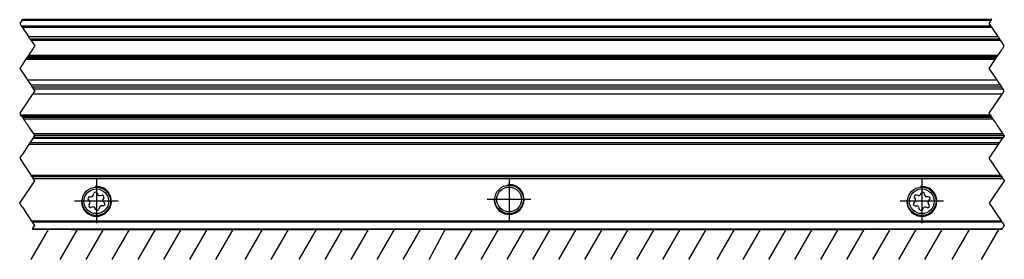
# Model space of a CAD drawing. Header units: millimetres. Extents: x -418 to 2050, y -784 to 1107.
# Tile 14 of 61: x -35 to 97, y 141 to 173. Entities that reach past the tile are written whole.
import ezdxf

# ---------------------------------------------------------------- set-up
doc = ezdxf.new("R2010")
doc.units = ezdxf.units.MM
doc.linetypes.add('DOT_CENTER', pattern=[14, 12, -1, 0, -1])
doc.layers.add('1', color=7, linetype='Continuous')

# ---------------------------------------------------------------- blocks, each defined once
blk = doc.blocks.new('SOPORTE_SV2__7', base_point=(-302.8875001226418, 144.7866984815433))
at = {"color": 2, "linetype": 'DOT_CENTER'}
for p, q in [((-33.24921901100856, 156.324085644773), (-33.37102507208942, 156.1413765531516)), ((-32.8581968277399, 156.910618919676), (-33.24921901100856, 156.324085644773)), ((-32.84666955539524, 156.9279098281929), (-32.8581968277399, 156.910618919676)), ((95.84632492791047, 156.1413765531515), (95.96813098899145, 156.3240856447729)), ((95.96813098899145, 156.3240856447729), (96.35915317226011, 156.910618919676)), ((96.35915317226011, 156.910618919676), (96.37068044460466, 156.9279098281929)), ((-34.207477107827, 154.8866984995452), (-34.40747711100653, 154.5866984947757)), ((-33.7273709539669, 155.6068577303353), (-34.207477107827, 154.8866984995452)), ((-33.60435518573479, 155.7913813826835), (-33.7273709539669, 155.6068577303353)), ((-33.37102507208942, 156.1413765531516), (-33.60435518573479, 155.7913813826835)), ((94.80987288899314, 154.5866984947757), (95.00987289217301, 154.8866984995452)), ((95.00987289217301, 154.8866984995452), (95.48997904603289, 155.6068577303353)), ((95.48997904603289, 155.6068577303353), (95.61299481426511, 155.7913813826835)), ((95.61299481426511, 155.7913813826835), (95.84632492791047, 156.1413765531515)), ((-34.40747711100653, 154.5866984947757), (-34.60747712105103, 154.2866984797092)), ((-34.60747712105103, 154.2866984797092), (-34.05954242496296, 153.4647964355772)), ((94.60987287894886, 154.2866984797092), (94.80987288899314, 154.5866984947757)), ((95.15780757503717, 153.4647964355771), (94.60987287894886, 154.2866984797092)), ((-34.05954242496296, 153.4647964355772), (-33.074143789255, 151.9866984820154)), ((96.14320621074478, 151.9866984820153), (95.15780757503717, 153.4647964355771)), ((-34.60747712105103, 148.2866984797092), (-32.60747712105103, 151.2866984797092)), ((-32.94081045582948, 151.7866984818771), (-33.074143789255, 151.9866984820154)), ((-32.94081045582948, 151.7866984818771), (-32.80747712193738, 151.586698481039)), ((-32.70888835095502, 151.4388153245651), (-32.80747712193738, 151.586698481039)), ((-32.62318333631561, 151.3102578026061), (-32.70888835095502, 151.4388153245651)), ((-32.60747712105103, 151.2866984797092), (-32.62318333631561, 151.3102578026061)), ((96.60987287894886, 151.2866984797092), (94.60987287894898, 148.2866984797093)), ((96.14320621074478, 151.9866984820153), (96.27653954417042, 151.7866984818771)), ((96.40987287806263, 151.5866984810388), (96.27653954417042, 151.7866984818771)), ((96.40987287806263, 151.5866984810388), (96.5084616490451, 151.4388153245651)), ((96.5084616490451, 151.4388153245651), (96.59416666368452, 151.310257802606)), ((96.59416666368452, 151.310257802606), (96.60987287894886, 151.2866984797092)), ((-34.40747713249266, 147.9866984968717), (-34.60747712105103, 148.2866984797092)), ((94.60987287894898, 148.2866984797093), (94.80987286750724, 147.9866984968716)), ((-34.27414379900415, 147.7866984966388), (-34.40747713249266, 147.9866984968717)), ((-34.27414379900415, 147.7866984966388), (-33.9408104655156, 147.286698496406)), ((-33.40747713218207, 146.486698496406), (-33.9408104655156, 147.286698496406)), ((94.80987286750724, 147.9866984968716), (94.94320620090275, 147.7866984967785)), ((94.94320620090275, 147.7866984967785), (95.2765395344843, 147.286698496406)), ((95.2765395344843, 147.286698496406), (95.80987286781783, 146.486698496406)), ((-32.99603893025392, 145.8695411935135), (-33.40747713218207, 146.486698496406)), ((-32.99603893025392, 145.8695411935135), (-32.90175802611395, 145.7281198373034)), ((-32.60747712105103, 145.2866984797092), (-32.90175802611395, 145.7281198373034)), ((95.80987286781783, 146.486698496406), (96.2213110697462, 145.8695411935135)), ((96.31559197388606, 145.7281198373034), (96.2213110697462, 145.8695411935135)), ((96.31559197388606, 145.7281198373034), (96.60987287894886, 145.2866984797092)), ((-32.90175802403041, 144.84527712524), (-32.94081044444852, 144.7866984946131)), ((-32.80747711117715, 144.98669849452), (-32.90175802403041, 144.84527712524)), ((-32.80747711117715, 144.98669849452), (-32.60747712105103, 145.2866984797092)), ((96.27653955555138, 144.7866984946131), (96.31559197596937, 144.84527712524)), ((96.31559197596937, 144.84527712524), (96.40987288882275, 144.9866984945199)), ((96.60987287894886, 145.2866984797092), (96.40987288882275, 144.9866984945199))]:
    blk.add_line(p, q, dxfattribs=at)
at = {"color": 3, "linetype": 'Continuous'}
for p, q in [((95.96813098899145, 156.3240856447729), (-33.24921901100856, 156.324085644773)), ((96.35915317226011, 156.910618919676), (-32.8581968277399, 156.910618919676)), ((95.84632492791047, 156.1413765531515), (-33.37102507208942, 156.1413765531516)), ((96.14320621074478, 151.9866984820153), (-33.074143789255, 151.9866984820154)), ((-32.80747712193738, 151.586698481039), (96.40987287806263, 151.5866984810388)), ((96.2213110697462, 145.8695411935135), (-32.99603893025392, 145.8695411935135)), ((96.31559197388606, 145.7281198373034), (-32.90175802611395, 145.7281198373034)), ((-32.90175802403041, 144.84527712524), (96.31559197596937, 144.84527712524))]:
    blk.add_line(p, q, dxfattribs=at)
at = {"color": 7, "linetype": 'Continuous'}
for p, q in [((96.37068044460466, 156.9279098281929), (-32.84666955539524, 156.9279098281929)), ((96.27653954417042, 151.7866984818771), (-32.94081045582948, 151.7866984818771)), ((-24.30931130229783, 149.6232165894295), (-24.18009780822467, 149.4007766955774)), ((85.53431105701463, 149.6232165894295), (85.40509756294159, 149.4007766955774)), ((-25.27397163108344, 148.5642922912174), (-25.45636122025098, 148.7540110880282)), ((-25.36839328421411, 148.0597151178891), (-25.23908733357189, 148.2888746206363)), ((-25.2910315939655, 149.1476728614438), (-25.0279318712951, 149.1502702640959)), ((-24.80685532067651, 149.3181897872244), (-24.73374570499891, 149.571013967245)), ((-23.92491975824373, 149.291433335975), (-23.66321070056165, 149.3540610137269)), ((-23.40658570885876, 149.0136538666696), (-23.53590612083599, 148.784468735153)), ((-23.50102182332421, 148.5090510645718), (-23.31865262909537, 148.3193534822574)), ((84.72602157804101, 148.5090510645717), (84.54365238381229, 148.3193534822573)), ((84.63158546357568, 149.0136538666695), (84.76090587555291, 148.7844687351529)), ((85.14991951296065, 149.291433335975), (84.88821045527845, 149.3540610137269)), ((86.03185507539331, 149.3181897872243), (85.95874545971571, 149.5710139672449)), ((86.51603134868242, 149.1476728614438), (86.25293162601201, 149.1502702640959)), ((86.59339303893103, 148.0597151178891), (86.4640870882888, 148.2888746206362)), ((86.49897138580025, 148.5642922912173), (86.68136097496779, 148.7540110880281)), ((-24.8546517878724, 147.7827965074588), (-25.11013700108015, 147.7197045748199)), ((-24.46488026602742, 147.4487267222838), (-24.59869093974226, 147.6752983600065)), ((-23.96818682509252, 147.7551783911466), (-24.04129548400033, 147.5023740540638)), ((-23.48398225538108, 147.9256917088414), (-23.74711140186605, 147.9230940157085)), ((84.70898201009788, 147.9256917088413), (84.97211115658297, 147.9230940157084)), ((85.19318657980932, 147.7551783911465), (85.26629523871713, 147.5023740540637)), ((85.68988002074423, 147.4487267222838), (85.82369069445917, 147.6752983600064)), ((86.0796515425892, 147.7827965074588), (86.33513675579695, 147.7197045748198)), ((96.27653955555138, 144.7866984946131), (-32.94081044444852, 144.7866984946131))]:
    blk.add_line(p, q, dxfattribs=at)
for centre, radius in [((-24.38750012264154, 148.5366984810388), 1.900000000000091), ((-24.38750012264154, 148.5366984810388), 1.650000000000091), ((30.61249987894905, 148.7866986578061), 1.899999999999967), ((30.61249987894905, 148.7866986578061), 1.649999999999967), ((85.61249987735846, 148.5366984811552), 1.900000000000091), ((85.61249987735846, 148.5366984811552), 1.650000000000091)]:
    blk.add_circle(centre, radius, dxfattribs=at)
for centre, radius, start, end in [((-24.51037371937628, 149.5064210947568), 0.2325237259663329, 30.15194956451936, 163.8716234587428), ((85.7353734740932, 149.5064210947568), 0.2325237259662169, 16.12837654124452, 149.8480504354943), ((-25.28873615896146, 148.9151604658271), 0.2325237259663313, 90.56562345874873, 223.8716234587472), ((-25.44159669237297, 148.4031429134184), 0.2325237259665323, 330.5656234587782, 43.87162345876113), ((-25.03022730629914, 149.3827826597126), 0.2325237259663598, 270.5656234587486, 343.8716234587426), ((-23.97903539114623, 149.5175721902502), 0.2325237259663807, 210.1519495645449, 283.45794956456), ((-23.60909506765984, 149.1279221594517), 0.2325237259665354, 330.5656234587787, 103.4579495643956), ((-23.33339676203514, 148.6702004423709), 0.2325237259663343, 150.5656234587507, 223.8716234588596), ((-23.48627769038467, 148.1582041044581), 0.2325237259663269, 270.5656234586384, 43.8716234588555), ((84.71127744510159, 148.1582041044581), 0.2325237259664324, 136.1283765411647, 269.4343765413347), ((84.83409482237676, 149.1279221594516), 0.2325237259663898, 76.54205043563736, 209.4343765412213), ((84.55839651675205, 148.6702004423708), 0.2325237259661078, 316.1283765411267, 29.43437654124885), ((85.20403514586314, 149.5175721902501), 0.2325237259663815, 256.5420504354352, 329.8480504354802), ((86.25522706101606, 149.3827826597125), 0.232523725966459, 196.1283765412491, 269.4343765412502), ((86.66659644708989, 148.4031429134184), 0.2325237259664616, 136.1283765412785, 209.4343765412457), ((86.51373591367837, 148.915160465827), 0.2325237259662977, 316.1283765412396, 89.43437654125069), ((-25.16588392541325, 147.945446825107), 0.2325237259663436, 150.565623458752, 283.8716234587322), ((-24.79890486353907, 147.5570542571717), 0.2325237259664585, 30.56562345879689, 103.8716234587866), ((-24.26466634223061, 147.5669708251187), 0.2325237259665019, 210.565623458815, 343.8706234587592), ((-23.74481596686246, 147.6905816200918), 0.2325237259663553, 90.56562345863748, 163.8706234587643), ((84.96981572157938, 147.6905816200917), 0.2325237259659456, 16.1293765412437, 89.43437654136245), ((85.48966609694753, 147.5669708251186), 0.2325237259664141, 196.1293765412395, 329.4343765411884), ((86.02390461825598, 147.5570542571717), 0.232523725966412, 76.12837654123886, 149.4343765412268), ((86.39088368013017, 147.9454468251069), 0.232523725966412, 256.1283765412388, 29.43437654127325)]:
    blk.add_arc(centre, radius, start, end, dxfattribs=at)
at = {"layer": '1', "color": 2, "linetype": 'DOT_CENTER'}
for p, q in [((-24.38750012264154, 151.4366984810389), (-24.38750012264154, 145.6366984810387)), ((30.61249987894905, 151.6866986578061), (30.61249987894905, 145.8866986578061)), ((85.61249987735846, 151.4366984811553), (85.61249987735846, 145.6366984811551)), ((-21.48750012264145, 148.5366984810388), (-27.28750012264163, 148.5366984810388)), ((33.51249987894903, 148.7866986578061), (27.71249987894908, 148.7866986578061)), ((88.51249987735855, 148.5366984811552), (82.71249987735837, 148.5366984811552))]:
    blk.add_line(p, q, dxfattribs=at)
at = {"layer": '1', "color": 30, "linetype": 'Continuous'}
for centre, radius, start, end in [((-24.38750012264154, 148.5366984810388), 2.000000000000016, 175.0000000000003, 94.99999999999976), ((30.61249987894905, 148.7866986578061), 2.000000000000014, 175.0000000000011, 94.99999999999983), ((85.61249987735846, 148.5366984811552), 2.000000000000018, 175.0000000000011, 94.99999999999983)]:
    blk.add_arc(centre, radius, start, end, dxfattribs=at)
blk = doc.blocks.new('REGLA_SV2-1340__8', base_point=(-299.8875001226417, 154.7866984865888))
at = {"color": 2, "linetype": 'DOT_CENTER'}
for p, q in [((-34.34081044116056, 172.6866984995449), (-34.60747712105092, 172.2866984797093)), ((-34.60747712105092, 172.2866984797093), (-34.39403764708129, 171.9665392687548)), ((-34.39403764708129, 171.9665392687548), (-34.27102187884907, 171.7820156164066)), ((-34.27414377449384, 172.7866984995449), (-34.34081044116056, 172.6866984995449)), ((94.60987287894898, 172.2866984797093), (94.87653955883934, 172.6866984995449)), ((94.8233123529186, 171.9665392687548), (94.60987287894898, 172.2866984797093)), ((94.94632812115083, 171.7820156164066), (94.8233123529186, 171.9665392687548)), ((94.87653955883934, 172.6866984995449), (94.94320622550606, 172.7866984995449)), ((-34.27102187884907, 171.7820156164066), (-33.43578986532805, 170.529167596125)), ((95.78156013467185, 170.5291675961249), (94.94632812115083, 171.7820156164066)), ((-33.24610743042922, 170.2446439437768), (-33.43578986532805, 170.529167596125)), ((-33.24610743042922, 170.2446439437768), (-33.11277409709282, 170.0446439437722)), ((-33.11277409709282, 170.0446439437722), (-32.90847248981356, 169.7381915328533)), ((-32.90847248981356, 169.7381915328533), (-32.60747712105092, 169.2866984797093)), ((-32.60747712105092, 169.2866984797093), (-32.72800434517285, 169.1059076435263)), ((95.78156013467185, 170.5291675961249), (95.97124256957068, 170.2446439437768)), ((96.10457590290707, 170.0446439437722), (95.97124256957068, 170.2446439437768)), ((96.30887751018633, 169.7381915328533), (96.10457590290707, 170.0446439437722)), ((96.60987287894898, 169.2866984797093), (96.30887751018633, 169.7381915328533)), ((96.48934565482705, 169.1059076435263), (96.60987287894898, 169.2866984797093)), ((-33.45222743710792, 168.0195730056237), (-33.53688880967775, 167.8925809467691)), ((-33.34259920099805, 168.1840153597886), (-33.45222743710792, 168.0195730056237)), ((-33.2458436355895, 168.3291487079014), (-33.34259920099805, 168.1840153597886)), ((-32.95550292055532, 168.7646597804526), (-33.2458436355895, 168.3291487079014)), ((-32.83072004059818, 168.9518341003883), (-32.95550292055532, 168.7646597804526)), ((-32.77412257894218, 169.0367302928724), (-32.83072004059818, 168.9518341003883)), ((-32.75127155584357, 169.0710068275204), (-32.77412257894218, 169.0367302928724)), ((-32.72800434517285, 169.1059076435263), (-32.75127155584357, 169.0710068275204)), ((95.68046119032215, 167.8925809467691), (95.76512256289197, 168.0195730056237)), ((95.76512256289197, 168.0195730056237), (95.87475079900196, 168.1840153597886)), ((95.87475079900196, 168.1840153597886), (95.9715063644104, 168.3291487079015)), ((95.9715063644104, 168.3291487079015), (96.26184707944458, 168.7646597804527)), ((96.26184707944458, 168.7646597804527), (96.3866299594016, 168.9518341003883)), ((96.3866299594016, 168.9518341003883), (96.44322742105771, 169.0367302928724)), ((96.44322742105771, 169.0367302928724), (96.46607844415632, 169.0710068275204)), ((96.46607844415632, 169.0710068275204), (96.48934565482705, 169.1059076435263)), ((-33.81390351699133, 167.4770588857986), (-34.60747712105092, 166.2866984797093)), ((-33.68281277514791, 167.6736949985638), (-33.81390351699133, 167.4770588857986)), ((-33.58556077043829, 167.8195730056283), (-33.68281277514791, 167.6736949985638)), ((-33.53688880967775, 167.8925809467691), (-33.58556077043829, 167.8195730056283)), ((94.60987287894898, 166.2866984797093), (95.40344648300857, 167.4770588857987)), ((95.40344648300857, 167.4770588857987), (95.53453722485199, 167.6736949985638)), ((95.53453722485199, 167.6736949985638), (95.6317892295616, 167.8195730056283)), ((95.6317892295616, 167.8195730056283), (95.68046119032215, 167.8925809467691)), ((-34.60747712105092, 166.2866984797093), (-33.57391850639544, 164.7363605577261)), ((95.64343149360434, 164.7363605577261), (94.60987287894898, 166.2866984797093)), ((-33.57391850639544, 164.7363605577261), (-33.47500143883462, 164.5879849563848)), ((-33.47500143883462, 164.5879849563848), (-33.13303530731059, 164.0750357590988)), ((-33.13303530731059, 164.0750357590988), (-32.94081046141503, 163.7866984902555)), ((95.74234856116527, 164.5879849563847), (95.64343149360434, 164.7363605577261)), ((96.0843146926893, 164.0750357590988), (95.74234856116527, 164.5879849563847)), ((96.27653953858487, 163.7866984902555), (96.0843146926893, 164.0750357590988)), ((-32.90725182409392, 162.8370364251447), (-34.60747712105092, 160.2866984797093)), ((-32.94081046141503, 163.7866984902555), (-32.7485856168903, 163.4983612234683)), ((-32.80833475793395, 162.9854120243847), (-32.90725182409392, 162.8370364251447)), ((-32.60747712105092, 163.2866984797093), (-32.80833475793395, 162.9854120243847)), ((-32.7485856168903, 163.4983612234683), (-32.60747712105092, 163.2866984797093)), ((94.60987287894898, 160.2866984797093), (96.31009817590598, 162.8370364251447)), ((96.4687643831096, 163.4983612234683), (96.27653953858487, 163.7866984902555)), ((96.31009817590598, 162.8370364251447), (96.40901524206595, 162.9854120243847)), ((96.40901524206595, 162.9854120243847), (96.60987287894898, 163.2866984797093)), ((96.60987287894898, 163.2866984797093), (96.4687643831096, 163.4983612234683)), ((-34.60747712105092, 160.2866984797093), (-34.48057019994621, 160.0963380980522)), ((-34.34947945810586, 159.8997019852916), (-34.48057019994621, 160.0963380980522)), ((94.73677980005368, 160.0963380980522), (94.60987287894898, 160.2866984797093)), ((94.73677980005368, 160.0963380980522), (94.86787054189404, 159.8997019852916)), ((-34.34947945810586, 159.8997019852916), (-34.25222746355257, 159.7538239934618)), ((-34.25222746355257, 159.7538239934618), (-34.20355550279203, 159.6808160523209)), ((-34.20355550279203, 159.6808160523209), (-34.11889413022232, 159.5538239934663)), ((-34.11889413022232, 159.5538239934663), (-34.00926588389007, 159.3893816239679)), ((-34.00926588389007, 159.3893816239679), (-33.91251031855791, 159.2442482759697)), ((-33.91251031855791, 159.2442482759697), (-33.83286445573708, 159.1247794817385)), ((-33.83286445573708, 159.1247794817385), (-33.74034687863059, 158.9860031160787)), ((-33.74034687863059, 158.9860031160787), (-33.66941806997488, 158.8796099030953)), ((-33.66941806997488, 158.8796099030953), (-33.62216960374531, 158.808737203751)), ((-33.62216960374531, 158.808737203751), (-33.49738673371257, 158.6215628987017)), ((94.96512253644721, 159.7538239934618), (94.86787054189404, 159.8997019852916)), ((95.01379449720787, 159.6808160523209), (94.96512253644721, 159.7538239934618)), ((95.09845586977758, 159.5538239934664), (95.01379449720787, 159.6808160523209)), ((95.20808411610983, 159.3893816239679), (95.09845586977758, 159.5538239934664)), ((95.30483968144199, 159.2442482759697), (95.20808411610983, 159.3893816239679)), ((95.38448554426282, 159.1247794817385), (95.30483968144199, 159.2442482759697)), ((95.47700312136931, 158.9860031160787), (95.38448554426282, 159.1247794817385)), ((95.5479319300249, 158.8796099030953), (95.47700312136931, 158.9860031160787)), ((95.59518039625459, 158.808737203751), (95.5479319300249, 158.8796099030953)), ((95.71996326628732, 158.6215628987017), (95.59518039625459, 158.808737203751)), ((-33.44078927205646, 158.5366667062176), (-33.49738673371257, 158.6215628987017)), ((-33.44078927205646, 158.5366667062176), (-33.41793823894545, 158.5023901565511)), ((-33.41793823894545, 158.5023901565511), (-32.97314844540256, 157.8352054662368)), ((-32.97314844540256, 157.8352054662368), (-32.7688468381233, 157.5287530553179)), ((-32.7688468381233, 157.5287530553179), (-32.6355135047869, 157.3287530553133)), ((95.71996326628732, 158.6215628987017), (95.77656072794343, 158.5366667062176)), ((95.79941176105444, 158.5023901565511), (95.77656072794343, 158.5366667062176)), ((96.24420155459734, 157.8352054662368), (95.79941176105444, 158.5023901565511)), ((96.44850316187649, 157.5287530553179), (96.24420155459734, 157.8352054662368)), ((96.581836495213, 157.3287530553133), (96.44850316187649, 157.5287530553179)), ((-33.24921901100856, 156.324085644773), (-33.37102507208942, 156.1413765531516)), ((-32.8581968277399, 156.910618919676), (-33.24921901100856, 156.324085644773)), ((-32.84666955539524, 156.9279098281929), (-32.8581968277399, 156.910618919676)), ((-32.76912317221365, 157.0442294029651), (-32.84666955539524, 156.9279098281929)), ((-32.76912317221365, 157.0442294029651), (-32.60747712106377, 157.2866984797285)), ((-32.60747712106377, 157.2866984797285), (-32.6355135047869, 157.3287530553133)), ((95.84632492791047, 156.1413765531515), (95.96813098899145, 156.3240856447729)), ((95.96813098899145, 156.3240856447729), (96.35915317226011, 156.910618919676)), ((96.35915317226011, 156.910618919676), (96.37068044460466, 156.9279098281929)), ((96.37068044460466, 156.9279098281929), (96.44822682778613, 157.0442294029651)), ((96.60987287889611, 157.28669847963), (96.44822682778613, 157.0442294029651)), ((96.581836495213, 157.3287530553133), (96.60987287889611, 157.28669847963)), ((-33.7273709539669, 155.6068577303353), (-34.207477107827, 154.8866984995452)), ((-33.60435518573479, 155.7913813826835), (-33.7273709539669, 155.6068577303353)), ((-33.37102507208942, 156.1413765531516), (-33.60435518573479, 155.7913813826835)), ((95.00987289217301, 154.8866984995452), (95.48997904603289, 155.6068577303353)), ((95.48997904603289, 155.6068577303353), (95.61299481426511, 155.7913813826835)), ((95.61299481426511, 155.7913813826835), (95.84632492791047, 156.1413765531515))]:
    blk.add_line(p, q, dxfattribs=at)
at = {"color": 3, "linetype": 'Continuous'}
for p, q in [((-34.39403764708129, 171.9665392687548), (94.8233123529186, 171.9665392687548)), ((94.87653955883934, 172.6866984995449), (-34.34081044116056, 172.6866984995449)), ((-34.27102187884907, 171.7820156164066), (94.94632812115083, 171.7820156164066)), ((-33.43578986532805, 170.529167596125), (95.78156013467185, 170.5291675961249)), ((-33.11277409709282, 170.0446439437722), (96.10457590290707, 170.0446439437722)), ((95.76512256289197, 168.0195730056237), (-33.45222743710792, 168.0195730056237)), ((95.40344648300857, 167.4770588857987), (-33.81390351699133, 167.4770588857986)), ((-33.68281277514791, 167.6736949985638), (95.53453722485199, 167.6736949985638)), ((-34.48057019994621, 160.0963380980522), (94.73677980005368, 160.0963380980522)), ((94.86787054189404, 159.8997019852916), (-34.34947945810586, 159.8997019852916)), ((-34.11889413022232, 159.5538239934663), (95.09845586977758, 159.5538239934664)), ((96.44850316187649, 157.5287530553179), (-32.7688468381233, 157.5287530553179)), ((96.44822682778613, 157.0442294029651), (-32.76912317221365, 157.0442294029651))]:
    blk.add_line(p, q, dxfattribs=at)
at = {"color": 7, "linetype": 'Continuous'}
for p, q in [((94.94320622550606, 172.7866984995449), (-34.27414377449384, 172.7866984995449)), ((-33.24610743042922, 170.2446439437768), (95.97124256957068, 170.2446439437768)), ((95.6317892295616, 167.8195730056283), (-33.58556077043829, 167.8195730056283)), ((-33.57391850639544, 164.7363605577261), (95.64343149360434, 164.7363605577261)), ((-33.13303530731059, 164.0750357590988), (96.0843146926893, 164.0750357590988)), ((96.27653953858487, 163.7866984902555), (-32.94081046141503, 163.7866984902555)), ((96.31009817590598, 162.8370364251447), (-32.90725182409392, 162.8370364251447)), ((96.4687643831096, 163.4983612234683), (-32.7485856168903, 163.4983612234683)), ((-34.25222746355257, 159.7538239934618), (94.96512253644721, 159.7538239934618)), ((96.581836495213, 157.3287530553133), (-32.6355135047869, 157.3287530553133))]:
    blk.add_line(p, q, dxfattribs=at)
blk = doc.blocks.new('REGLA_SV2-1340mm__10', base_point=(-302.8875001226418, 144.7866984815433))
for name, p in [('REGLA_SV2-1340__8', (-299.8875001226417, 154.7866984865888)), ('SOPORTE_SV2__7', (-302.8875001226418, 144.7866984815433))]:
    blk.add_blockref(name, p)
blk = doc.blocks.new('Bottom1', base_point=(-215.3875001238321, 158.7866984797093))
at = {"layer": '1', "color": 2, "linetype": 'Continuous'}
for p, q in [((-33.05753822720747, 140.7866984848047), (-30.74813715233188, 144.7866984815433)), ((-29.21634826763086, 140.7866984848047), (-26.90694719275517, 144.7866984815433)), ((-27.88750012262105, 144.7866984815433), (11.88853534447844, 144.7866984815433)), ((-25.75634826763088, 140.7866984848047), (-23.44694719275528, 144.7866984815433)), ((-22.29634826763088, 140.7866984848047), (-19.98694719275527, 144.7866984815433)), ((-18.83634826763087, 140.7866984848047), (-16.52694719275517, 144.7866984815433)), ((-15.37634826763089, 140.7866984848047), (-13.06694719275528, 144.7866984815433)), ((-11.91634826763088, 140.7866984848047), (-9.60694719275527, 144.7866984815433)), ((-8.45634826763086, 140.7866984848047), (-6.14694719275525, 144.7866984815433)), ((-4.54219737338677, 140.7866984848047), (-2.23279629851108, 144.7866984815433)), ((-1.08219737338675, 140.7866984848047), (1.22720370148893, 144.7866984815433)), ((2.65913426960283, 140.7866984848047), (4.96853534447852, 144.7866984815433)), ((6.11913426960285, 140.7866984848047), (8.42853534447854, 144.7866984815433)), ((9.57913426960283, 140.7866984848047), (11.88853534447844, 144.7866984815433)), ((13.03913426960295, 140.7866984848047), (15.34853534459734, 144.7866984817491)), ((16.49913426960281, 140.7866984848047), (18.80853534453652, 144.7866984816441)), ((19.95913426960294, 140.7866984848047), (22.11249987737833, 144.7866984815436)), ((22.11249987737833, 144.7866984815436), (77.93938813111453, 144.7866984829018)), ((23.41913426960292, 140.7866984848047), (25.72853534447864, 144.7866984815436)), ((26.87913426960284, 140.7866984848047), (29.18853534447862, 144.7866984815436)), ((30.33913426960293, 140.7866984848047), (32.64853534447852, 144.7866984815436)), ((33.79913426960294, 140.7866984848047), (36.10853534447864, 144.7866984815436)), ((37.25913426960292, 140.7866984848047), (39.56853534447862, 144.7866984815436)), ((40.71913426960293, 140.7866984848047), (43.02853534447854, 144.7866984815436)), ((44.17913426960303, 140.7866984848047), (46.48853534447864, 144.7866984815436)), ((47.63913426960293, 140.7866984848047), (49.94853534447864, 144.7866984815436)), ((51.09913426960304, 140.7866984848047), (53.40853534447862, 144.7866984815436)), ((54.55913426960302, 140.7866984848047), (56.86853534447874, 144.7866984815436)), ((58.32998705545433, 140.7866984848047), (60.63938813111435, 144.7866984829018)), ((61.78998705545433, 140.7866984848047), (64.09938813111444, 144.7866984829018)), ((65.24998705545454, 140.7866984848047), (67.55938813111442, 144.7866984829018)), ((68.70998705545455, 140.7866984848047), (71.01938813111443, 144.7866984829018)), ((72.16998705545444, 140.7866984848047), (74.47938813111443, 144.7866984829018)), ((75.62998705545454, 140.7866984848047), (77.93938813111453, 144.7866984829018)), ((79.08998705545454, 140.7866984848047), (81.39938813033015, 144.7866984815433)), ((82.54998705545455, 140.7866984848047), (84.85938813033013, 144.7866984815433)), ((86.00998705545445, 140.7866984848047), (88.31938813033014, 144.7866984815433)), ((89.67344477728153, 140.7866984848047), (91.98284585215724, 144.7866984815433)), ((93.58759567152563, 140.7866984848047), (95.89699674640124, 144.7866984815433))]:
    blk.add_line(p, q, dxfattribs=at)
blk.add_blockref('REGLA_SV2-1340mm__10', (-302.8875001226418, 144.7866984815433))

msp = doc.modelspace()

# ---------------------------------------------------------------- block references
msp.add_blockref('Bottom1', (-215.3875001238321, 158.7866984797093))

doc.saveas('drawing.dxf')
